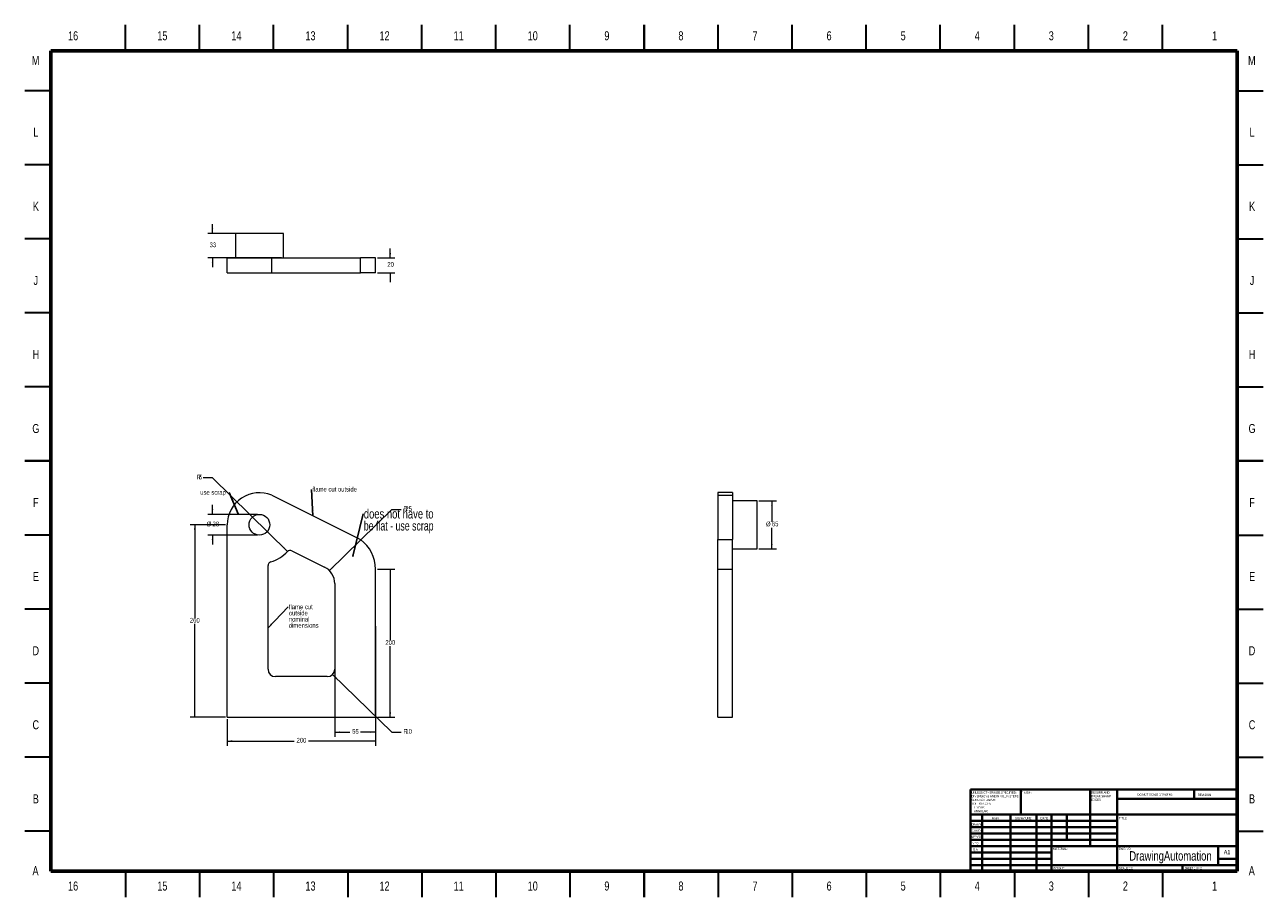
# Model space of a CAD drawing. Header units: millimetres. Extents: x 3 to 838, y 3 to 591.
import ezdxf

# ---------------------------------------------------------------- set-up
doc = ezdxf.new("R2010")
doc.units = ezdxf.units.MM
doc.styles.add('SLDTEXTSTYLE0', font='TXT', dxfattribs={"width": 0.75})
doc.styles.add('SLDTEXTSTYLE1', font='TXT', dxfattribs={"width": 0.686449})
doc.styles.add('SLDTEXTSTYLE2', font='TXT', dxfattribs={"width": 0.6875})
doc.styles.add('SLDTEXTSTYLE3', font='TXT', dxfattribs={"width": 0.697368})
doc.dimstyles.new('SLDDIMSTYLE0', dxfattribs={"dimtxt": 3.175, "dimasz": 3.302, "dimexe": 0, "dimexo": 0.0625, "dimgap": 0.79375, "dimtad": 0, "dimtih": 1, "dimtoh": 1, "dimlfac": 2, "dimrnd": 1e-09, "dimzin": 12, "dimdsep": 46, "dimtxsty": 'SLDTEXTSTYLE0', "dimsah": 1, "dimcen": 0.09, "dimadec": 0, "dimazin": 3, "dimtfac": 1, "dimtofl": 0, "dimtmove": 0, "dimatfit": 3, "dimfxl": 0, "dimfrac": 2, "dimtolj": 1, "dimtzin": 12, "dimarcsym": 0})
doc.dimstyles.new('SLDDIMSTYLE1', dxfattribs={"dimtxt": 3.175, "dimasz": 3.302, "dimexe": 0, "dimexo": 0.0625, "dimgap": 0.79375, "dimtad": 0, "dimtih": 1, "dimtoh": 1, "dimlfac": 2, "dimrnd": 1e-09, "dimzin": 12, "dimdsep": 46, "dimtxsty": 'SLDTEXTSTYLE0', "dimsah": 1, "dimcen": 0, "dimadec": 0, "dimazin": 3, "dimtfac": 1, "dimtofl": 0, "dimtmove": 0, "dimatfit": 3, "dimfxl": 0, "dimfrac": 2, "dimtolj": 1, "dimtzin": 12, "dimarcsym": 0})
doc.dimstyles.new('SLDDIMSTYLE2', dxfattribs={"dimtxt": 3.175, "dimasz": 3.302, "dimexe": 0, "dimexo": 0.0625, "dimgap": 0.79375, "dimtad": 0, "dimtih": 1, "dimtoh": 1, "dimlfac": 2, "dimrnd": 1e-09, "dimzin": 12, "dimdsep": 46, "dimtxsty": 'SLDTEXTSTYLE0', "dimsah": 1, "dimcen": 0.09, "dimadec": 0, "dimazin": 3, "dimtfac": 1, "dimtmove": 0, "dimatfit": 0, "dimfxl": 0, "dimfrac": 2, "dimtolj": 1, "dimtzin": 12, "dimarcsym": 0})
doc.dimstyles.new('SLDDIMSTYLE3', dxfattribs={"dimtxt": 0.18, "dimasz": 3.302, "dimexe": 0, "dimexo": 0.0625, "dimgap": 0, "dimtad": 0, "dimtih": 1, "dimtoh": 1, "dimdec": 0, "dimrnd": 1e-09, "dimzin": 0, "dimdsep": 46, "dimtxsty": 'Standard', "dimsah": 1, "dimcen": 0.09, "dimadec": 0, "dimazin": 0, "dimtfac": 3.302, "dimtdec": 0, "dimtofl": 0, "dimtmove": 0, "dimatfit": 3, "dimfxl": 0, "dimfrac": 2, "dimtolj": 1, "dimtzin": 0, "dimarcsym": 0})
doc.dimstyles.new('SLDDIMSTYLE4', dxfattribs={"dimtxt": 0.18, "dimasz": 1.016, "dimexe": 0, "dimexo": 0.0625, "dimgap": 0, "dimtad": 0, "dimtih": 1, "dimtoh": 1, "dimdec": 0, "dimrnd": 1e-09, "dimzin": 0, "dimdsep": 46, "dimtxsty": 'Standard', "dimblk1": 'DOT', "dimblk2": 'DOT', "dimsah": 1, "dimcen": 0.09, "dimadec": 0, "dimazin": 0, "dimtfac": 1.016, "dimtdec": 0, "dimtofl": 0, "dimtmove": 0, "dimatfit": 3, "dimldrblk": 'DOT', "dimfxl": 0, "dimfrac": 2, "dimtolj": 1, "dimtzin": 0, "dimarcsym": 0})

# ---------------------------------------------------------------- blocks, each defined once
blk = doc.blocks.new('SW_NOTE_0')
at = {"color": 0, "linetype": 'Continuous', "lineweight": 0, "char_height": 1.5, "attachment_point": 1, "style": 'SLDTEXTSTYLE0'}
for s, insert in [('UNLESS OTHERWISE SPECIFIED:', (0, 1.93)), ('TOLERANCES:', (0, -5.57)), ('SURFACE FINISH:', (0, -3.07)), ('DIMENSIONS ARE IN MILLIMETERS', (0, -0.57)), ('LINEAR:', (1.69, -8.07)), ('ANGULAR:', (1.69, -10.57))]:
    blk.add_mtext(s, dxfattribs=dict(at, insert=insert))
blk = doc.blocks.new('SW_NOTE_1')
at = {"color": 0, "linetype": 'Continuous', "lineweight": 0, "char_height": 1.5, "attachment_point": 1, "style": 'SLDTEXTSTYLE0'}
for s, insert in [('DEBURR AND', (0, 1.93)), ('BREAK SHARP', (0, -0.57)), ('EDGES', (0, -3.07))]:
    blk.add_mtext(s, dxfattribs=dict(at, insert=insert))
blk = doc.blocks.new('_D')
at = {"color": 7, "linetype": 'Continuous', "lineweight": 0}
for p, q in [((137.96, 253.96), (114.05, 253.96)), ((117.23, 253.96), (117.23, 190.93)), ((117.23, 123.96), (117.23, 186.98)), ((137.96, 123.96), (114.05, 123.96))]:
    blk.add_line(p, q, dxfattribs=at)
for points in [[(117.23, 253.96), (116.72, 250.65), (117.73, 250.65)], [(117.23, 123.96), (117.73, 127.26), (116.72, 127.26)]]:
    blk.add_solid(points, dxfattribs=at)
at = {"color": 7, "linetype": 'Continuous', "lineweight": 0, "insert": (113.94, 191.08), "char_height": 3.175, "attachment_point": 1, "style": 'SLDTEXTSTYLE0'}
blk.add_mtext('260', dxfattribs=at)
blk = doc.blocks.new('_D_1')
at = {"color": 7, "linetype": 'Continuous', "lineweight": 0}
for p, q in [((240.5, 223.96), (252.4, 223.96)), ((249.23, 223.96), (249.23, 175.93)), ((249.23, 123.96), (249.23, 171.98)), ((240.5, 123.96), (252.4, 123.96))]:
    blk.add_line(p, q, dxfattribs=at)
for points in [[(249.23, 223.96), (248.72, 220.65), (249.73, 220.65)], [(249.23, 123.96), (249.73, 127.26), (248.72, 127.26)]]:
    blk.add_solid(points, dxfattribs=at)
at = {"color": 7, "linetype": 'Continuous', "lineweight": 0, "insert": (245.94, 176.08), "char_height": 3.175, "attachment_point": 1, "style": 'SLDTEXTSTYLE0'}
blk.add_mtext('200', dxfattribs=at)
blk = doc.blocks.new('_D_2')
at = {"color": 7, "linetype": 'Continuous', "lineweight": 0}
for p, q in [((139.23, 122.69), (139.23, 104.78)), ((239.23, 122.69), (239.23, 104.78)), ((139.23, 107.96), (184.35, 107.96)), ((239.23, 107.96), (194.1, 107.96))]:
    blk.add_line(p, q, dxfattribs=at)
for points in [[(139.23, 107.96), (142.53, 107.45), (142.53, 108.46)], [(239.23, 107.96), (235.92, 108.46), (235.92, 107.45)]]:
    blk.add_solid(points, dxfattribs=at)
at = {"color": 7, "linetype": 'Continuous', "lineweight": 0, "insert": (185.94, 110.08), "char_height": 3.175, "attachment_point": 1, "style": 'SLDTEXTSTYLE0'}
blk.add_mtext('200', dxfattribs=at)
blk = doc.blocks.new('_D_3')
at = {"color": 7, "linetype": 'Continuous', "lineweight": 0}
for p, q in [((211.73, 185.44), (211.73, 110.78)), ((239.23, 185.44), (239.23, 110.78)), ((211.73, 113.96), (221.91, 113.96)), ((239.23, 113.96), (229.04, 113.96))]:
    blk.add_line(p, q, dxfattribs=at)
for points in [[(211.73, 113.96), (215.03, 113.45), (215.03, 114.46)], [(239.23, 113.96), (235.92, 114.46), (235.92, 113.45)]]:
    blk.add_solid(points, dxfattribs=at)
at = {"color": 7, "linetype": 'Continuous', "lineweight": 0, "insert": (223.5, 116.08), "char_height": 3.175, "attachment_point": 1, "style": 'SLDTEXTSTYLE0'}
blk.add_mtext('55', dxfattribs=at)
blk = doc.blocks.new('_D_4')
at = {"color": 7, "linetype": 'Continuous', "lineweight": 0}
for p, q in [((210.3, 152.96), (250.17, 113.96)), ((250.17, 113.96), (256.52, 113.96))]:
    blk.add_line(p, q, dxfattribs=at)
blk.add_solid([(210.3, 152.96), (212.3, 150.29), (213.01, 151.01)], dxfattribs=at)
at = {"color": 7, "linetype": 'Continuous', "lineweight": 0, "attachment_point": 1, "style": 'SLDTEXTSTYLE0'}
for s, insert, char_height in [('R', (258.11, 116.08), 3.17), ('10', (259.43, 116.08), 3.175)]:
    blk.add_mtext(s, dxfattribs=dict(at, insert=insert, char_height=char_height))
blk = doc.blocks.new('_D_5')
at = {"color": 7, "linetype": 'Continuous', "lineweight": 0}
for p, q in [((208.15, 222.99), (250.17, 264.24)), ((250.17, 264.24), (256.52, 264.24))]:
    blk.add_line(p, q, dxfattribs=at)
blk.add_solid([(208.15, 222.99), (210.86, 224.94), (210.15, 225.67)], dxfattribs=at)
at = {"color": 7, "linetype": 'Continuous', "lineweight": 0, "attachment_point": 1, "style": 'SLDTEXTSTYLE0'}
for s, insert, char_height in [('R', (258.11, 266.35), 3.17), ('25', (259.43, 266.35), 3.175)]:
    blk.add_mtext(s, dxfattribs=dict(at, insert=insert, char_height=char_height))
blk = doc.blocks.new('_D_6')
at = {"color": 7, "linetype": 'Continuous', "lineweight": 0}
for p, q in [((129.2, 285.62), (122.85, 285.62)), ((179.95, 235.91), (129.2, 285.62))]:
    blk.add_line(p, q, dxfattribs=at)
blk.add_solid([(179.95, 235.91), (177.95, 238.58), (177.24, 237.86)], dxfattribs=at)
at = {"color": 7, "linetype": 'Continuous', "lineweight": 0, "char_height": 3.17, "attachment_point": 1, "style": 'SLDTEXTSTYLE0'}
for s, insert in [('R', (118.64, 287.74)), ('5', (119.95, 287.74))]:
    blk.add_mtext(s, dxfattribs=dict(at, insert=insert))
blk = doc.blocks.new('_D_7')
at = {"color": 7, "linetype": 'Continuous', "lineweight": 0}
for p, q in [((159.62, 260.96), (126.05, 260.96)), ((129.22, 260.96), (129.22, 267.31)), ((159.62, 246.96), (126.05, 246.96)), ((129.22, 246.96), (129.22, 240.61))]:
    blk.add_line(p, q, dxfattribs=at)
for points in [[(129.22, 260.96), (129.73, 264.26), (128.72, 264.26)], [(129.22, 246.96), (128.72, 243.65), (129.73, 243.65)]]:
    blk.add_solid(points, dxfattribs=at)
at = {"color": 7, "linetype": 'Continuous', "lineweight": 0, "char_height": 3.175, "attachment_point": 1, "style": 'SLDTEXTSTYLE0'}
for s, insert in [('%%c', (125.28, 256.08)), ('28', (129.22, 256.08))]:
    blk.add_mtext(s, dxfattribs=dict(at, insert=insert))
blk = doc.blocks.new('SW_NOTE_2')
at = {"color": 0, "linetype": 'Continuous', "lineweight": 0, "insert": (-19.61, 1.74), "char_height": 3.175, "attachment_point": 1, "style": 'SLDTEXTSTYLE0'}
blk.add_mtext('use scrap', dxfattribs=at)
blk = doc.blocks.new('SW_NOTE_3')
at = {"color": 0, "linetype": 'Continuous', "lineweight": 0, "char_height": 6.35, "attachment_point": 1}
for s, insert, style in [('does not have to', (0.54, 3.25), 'SLDTEXTSTYLE0'), ('be flat - use scrap', (0.54, -4.86), 'SLDTEXTSTYLE3')]:
    blk.add_mtext(s, dxfattribs=dict(at, insert=insert, style=style))
blk = doc.blocks.new('_DOT')
at = {"color": 0, "linetype": 'ByBlock', "lineweight": -2}
blk.add_line((-0.5, 0), (-1, 0), dxfattribs=at)
at = {"color": 0, "linetype": 'ByBlock', "const_width": 0.5}
blk.add_lwpolyline([(-0.25, 0, 1), (0.25, 0, 1)], format="xyb", close=True, dxfattribs=at)
blk = doc.blocks.new('SW_NOTE_4')
at = {"color": 0, "linetype": 'Continuous', "lineweight": 0, "insert": (0.54, 1.71), "char_height": 3.175, "attachment_point": 1, "style": 'SLDTEXTSTYLE0'}
blk.add_mtext('flame cut outside', dxfattribs=at)
blk = doc.blocks.new('SW_NOTE_5')
at = {"color": 0, "linetype": 'Continuous', "lineweight": 0, "char_height": 3.175, "attachment_point": 1, "style": 'SLDTEXTSTYLE0'}
for s, insert in [('flame cut', (0.51, 1.57)), ('outside', (0.51, -2.61)), ('nominal', (0.51, -6.78)), ('dimensions', (0.51, -10.96))]:
    blk.add_mtext(s, dxfattribs=dict(at, insert=insert))
blk = doc.blocks.new('_D_8')
at = {"color": 7, "linetype": 'Continuous', "lineweight": 0}
for p, q in [((129.22, 450.64), (129.22, 456.99)), ((175.87, 450.64), (126.05, 450.64)), ((175.87, 434.14), (126.05, 434.14)), ((129.22, 434.14), (129.22, 427.79))]:
    blk.add_line(p, q, dxfattribs=at)
for points in [[(129.22, 450.64), (129.73, 453.94), (128.72, 453.94)], [(129.22, 434.14), (128.72, 430.84), (129.73, 430.84)]]:
    blk.add_solid(points, dxfattribs=at)
at = {"color": 7, "linetype": 'Continuous', "lineweight": 0, "insert": (127.25, 444.51), "char_height": 3.175, "attachment_point": 1, "style": 'SLDTEXTSTYLE0'}
blk.add_mtext('33', dxfattribs=at)
blk = doc.blocks.new('_D_9')
at = {"color": 7, "linetype": 'Continuous', "lineweight": 0}
for p, q in [((249.23, 434.14), (249.23, 440.49)), ((240.5, 434.14), (252.4, 434.14)), ((240.5, 424.14), (252.4, 424.14)), ((249.23, 424.14), (249.23, 417.79))]:
    blk.add_line(p, q, dxfattribs=at)
for points in [[(249.23, 434.14), (249.73, 437.44), (248.72, 437.44)], [(249.23, 424.14), (248.72, 420.84), (249.73, 420.84)]]:
    blk.add_solid(points, dxfattribs=at)
at = {"color": 7, "linetype": 'Continuous', "lineweight": 0, "insert": (247.25, 431.26), "char_height": 3.175, "attachment_point": 1, "style": 'SLDTEXTSTYLE0'}
blk.add_mtext('20', dxfattribs=at)
blk = doc.blocks.new('_D_10')
at = {"color": 7, "linetype": 'Continuous', "lineweight": 0}
for p, q in [((498.1, 270.21), (510, 270.21)), ((506.82, 270.21), (506.82, 255.93)), ((506.82, 237.71), (506.82, 251.98)), ((498.1, 237.71), (510, 237.71))]:
    blk.add_line(p, q, dxfattribs=at)
for points in [[(506.82, 270.21), (506.32, 266.9), (507.33, 266.9)], [(506.82, 237.71), (507.33, 241.01), (506.32, 241.01)]]:
    blk.add_solid(points, dxfattribs=at)
at = {"color": 7, "linetype": 'Continuous', "lineweight": 0, "char_height": 3.175, "attachment_point": 1, "style": 'SLDTEXTSTYLE0'}
for s, insert in [('%%c', (502.88, 256.08)), ('65', (506.82, 256.08))]:
    blk.add_mtext(s, dxfattribs=dict(at, insert=insert))

msp = doc.modelspace()

# ---------------------------------------------------------------- linework, layer by layer
at = {"color": 7, "linetype": 'Continuous', "lineweight": 30}
for p, q in [((70.5, 574), (70.5, 591.5)), ((120.5, 574), (120.5, 591.5)), ((170.5, 574), (170.5, 591.5)), ((220.5, 574), (220.5, 591.5)), ((270.5, 574), (270.5, 591.5)), ((320.5, 574), (320.5, 591.5)), ((370.5, 574), (370.5, 591.5)), ((420.5, 591.5), (420.5, 574)), ((420.5, 574), (420.5, 591.5)), ((470.5, 574), (470.5, 591.5)), ((520.5, 574), (520.5, 591.5)), ((570.5, 574), (570.5, 591.5)), ((620.5, 574), (620.5, 591.5)), ((670.5, 574), (670.5, 591.5)), ((720.5, 574), (720.5, 591.5)), ((770.5, 574), (770.5, 591.5)), ((20, 547), (2.5, 547)), ((821, 547), (838.5, 547)), ((20, 497), (2.5, 497)), ((821, 497), (838.5, 497)), ((20, 447), (2.5, 447)), ((821, 447), (838.5, 447)), ((20, 397), (2.5, 397)), ((821, 397), (838.5, 397)), ((20, 347), (2.5, 347)), ((821, 347), (838.5, 347)), ((2.5, 297), (20, 297)), ((20, 297), (2.5, 297)), ((838.5, 297), (821, 297)), ((821, 297), (838.5, 297)), ((20, 247), (2.5, 247)), ((821, 247), (838.5, 247)), ((20, 197), (2.5, 197)), ((821, 197), (838.5, 197)), ((20, 147), (2.5, 147)), ((821, 147), (838.5, 147)), ((20, 97), (2.5, 97)), ((821, 97), (838.5, 97)), ((20, 47), (2.5, 47)), ((821, 47), (838.5, 47)), ((70.5, 20), (70.5, 2.5)), ((120.5, 20), (120.5, 2.5)), ((170.5, 20), (170.5, 2.5)), ((220.5, 20), (220.5, 2.5)), ((270.5, 20), (270.5, 2.5)), ((320.5, 20), (320.5, 2.5)), ((370.5, 20), (370.5, 2.5)), ((420.5, 2.5), (420.5, 20)), ((420.5, 20), (420.5, 2.5)), ((470.5, 20), (470.5, 2.5)), ((520.5, 20), (520.5, 2.5)), ((570.5, 20), (570.5, 2.5)), ((620.5, 20), (620.5, 2.5)), ((670.5, 20), (670.5, 2.5)), ((720.5, 20), (720.5, 2.5)), ((770.5, 20), (770.5, 2.5))]:
    msp.add_line(p, q, dxfattribs=at)
at = {"color": 7, "linetype": 'Continuous', "lineweight": 60}
for p, q in [((20, 20), (20, 574)), ((20, 574), (821, 574)), ((821, 574), (821, 20)), ((821, 20), (20, 20))]:
    msp.add_line(p, q, dxfattribs=at)
at = {"color": 7, "linetype": 'Continuous', "lineweight": 15}
for p, q in [((144.6417, 450.64), (144.6417, 434.14)), ((177.1417, 450.64), (144.6417, 450.64)), ((177.1417, 434.14), (177.1417, 450.64)), ((139.225, 424.14), (139.225, 434.14)), ((139.225, 434.14), (169.225, 434.14)), ((169.225, 424.14), (169.225, 434.14)), ((169.225, 434.14), (229.225, 434.14)), ((229.225, 424.14), (229.225, 434.14)), ((239.225, 434.14), (229.225, 434.14)), ((239.225, 424.14), (239.225, 434.14)), ((139.225, 424.14), (169.225, 424.14)), ((169.225, 424.14), (229.225, 424.14)), ((239.225, 424.14), (229.225, 424.14)), ((169.225, 273.9567), (229.225, 243.9567)), ((480.325, 275.6233), (470.325, 275.6233)), ((470.325, 275.6233), (470.325, 273.9567)), ((470.325, 273.9567), (480.325, 273.9567)), ((470.325, 273.9567), (470.325, 243.9567)), ((480.325, 275.6233), (480.325, 273.9567)), ((480.325, 273.9567), (480.325, 243.9567)), ((496.825, 270.2067), (480.325, 270.2067)), ((496.825, 253.9567), (496.825, 270.2067)), ((139.225, 123.9567), (139.225, 253.9567)), ((496.825, 237.7067), (496.825, 253.9567)), ((470.325, 223.9567), (470.325, 243.9567)), ((470.325, 243.9567), (480.325, 243.9567)), ((480.325, 223.9567), (480.325, 243.9567)), ((182.8569, 236.3948), (204.8152, 225.4156)), ((480.325, 237.7067), (496.825, 237.7067)), ((166.725, 156.4567), (166.725, 226.4409)), ((239.225, 123.9567), (239.225, 223.9567)), ((470.325, 223.9567), (480.325, 223.9567)), ((470.325, 123.9567), (470.325, 223.9567)), ((480.325, 123.9567), (480.325, 223.9567)), ((211.725, 214.2353), (211.725, 156.4567)), ((206.725, 151.4567), (171.725, 151.4567)), ((139.225, 123.9567), (239.225, 123.9567)), ((470.325, 123.9567), (480.325, 123.9567))]:
    msp.add_line(p, q, dxfattribs=at)
at = {"color": 7, "linetype": 'Continuous', "lineweight": 40}
for p, q in [((641, 75.25), (821, 75.25)), ((641, 75.25), (641, 20)), ((674.8, 58.25), (674.8, 75.25)), ((721.6, 75.25), (721.6, 37)), ((739.8, 75.25), (739.8, 20)), ((791.8, 68.875), (791.8, 75.25)), ((821, 68.875), (739.8, 68.875)), ((821, 58.25), (641, 58.25)), ((739.8, 54), (641, 54)), ((648.8, 58.25), (648.8, 20)), ((667.991, 58.25), (667.991, 20)), ((685.3989, 58.25), (685.3989, 20)), ((695.6, 20), (695.6, 58.25)), ((706, 41.25), (706, 58.25)), ((739.8, 49.75), (641, 49.75)), ((739.8, 45.5), (641, 45.5)), ((739.8, 41.25), (641, 41.25)), ((695.6, 37), (641, 37)), ((695.6, 37), (821, 37)), ((808, 24.25), (808, 37)), ((695.6, 32.7499), (641, 32.7499)), ((695.6, 28.5), (641, 28.5)), ((821, 28.5), (808, 28.5)), ((641, 24.25), (821, 24.25)), ((784, 20), (784, 24.25))]:
    msp.add_line(p, q, dxfattribs=at)
at = {"color": 7, "linetype": 'Continuous', "lineweight": 15}
msp.add_circle((160.8917, 253.9567), 7, dxfattribs=at)
for centre, radius, start, end in [((160.8917, 253.9567), 21.6667, 67.3801351, 180), ((214.225, 223.9567), 25, 0, 53.1301024), ((160.8917, 253.9567), 26.25, 286.8492796, 316.4787282), ((181.7388, 234.1587), 2.5, 63.4349488, 136.4787282), ((169.225, 226.4409), 2.5, 106.8492796, 180), ((199.225, 214.2353), 12.5, 0, 63.4349488), ((171.725, 156.4567), 5, 180, 270), ((206.725, 156.4567), 5, 270, 0)]:
    msp.add_arc(centre, radius, start, end, dxfattribs=at)

# ---------------------------------------------------------------- block references
at = {"color": 7, "linetype": 'Continuous', "lineweight": 0}
for name, p in [('SW_NOTE_2', (140.5531, 275.6627)), ('SW_NOTE_4', (196.0863, 277.8715)), ('SW_NOTE_3', (230.8259, 261.2828)), ('SW_NOTE_5', (180.2234, 198.5543)), ('SW_NOTE_0', (641.5937, 71.9874)), ('SW_NOTE_1', (722.3092, 72.0695))]:
    msp.add_blockref(name, p, dxfattribs=at)

# ---------------------------------------------------------------- texts
for s, insert, char_height, attachment_point, style in [('16', (35.1272, 587.1137), 6.096, 2, 'SLDTEXTSTYLE0'), ('15', (95.3772, 587.1137), 6.096, 2, 'SLDTEXTSTYLE0'), ('14', (145.3772, 587.1137), 6.096, 2, 'SLDTEXTSTYLE0'), ('13', (195.3772, 587.1137), 6.096, 2, 'SLDTEXTSTYLE0'), ('12', (245.3772, 587.1137), 6.096, 2, 'SLDTEXTSTYLE0'), ('11', (295.3772, 587.1137), 6.096, 2, 'SLDTEXTSTYLE0'), ('10', (345.3772, 587.1137), 6.096, 2, 'SLDTEXTSTYLE0'), ('9', (395.4386, 587.1137), 6.096, 2, 'SLDTEXTSTYLE0'), ('8', (445.4386, 587.1137), 6.096, 2, 'SLDTEXTSTYLE0'), ('7', (495.4386, 587.1137), 6.096, 2, 'SLDTEXTSTYLE0'), ('6', (545.4386, 587.1137), 6.096, 2, 'SLDTEXTSTYLE0'), ('5', (595.4386, 587.1137), 6.096, 2, 'SLDTEXTSTYLE0'), ('4', (645.4386, 587.1137), 6.096, 2, 'SLDTEXTSTYLE0'), ('3', (695.4386, 587.1137), 6.096, 2, 'SLDTEXTSTYLE0'), ('2', (745.4386, 587.1137), 6.096, 2, 'SLDTEXTSTYLE0'), ('1', (805.6886, 587.1137), 6.096, 2, 'SLDTEXTSTYLE0'), ('M', (9.7904, 570.4757), 6.096, 2, 'SLDTEXTSTYLE0'), ('M', (830.7904, 570.4757), 6.096, 2, 'SLDTEXTSTYLE0'), ('L', (9.9344, 521.9757), 6.096, 2, 'SLDTEXTSTYLE0'), ('L', (830.9344, 521.9757), 6.096, 2, 'SLDTEXTSTYLE0'), ('K', (9.9809, 471.9757), 6.096, 2, 'SLDTEXTSTYLE0'), ('K', (830.9809, 471.9757), 6.096, 2, 'SLDTEXTSTYLE0'), ('J', (9.945, 421.9757), 6.096, 2, 'SLDTEXTSTYLE0'), ('J', (830.945, 421.9757), 6.096, 2, 'SLDTEXTSTYLE0'), ('H', (9.9852, 371.9757), 6.096, 2, 'SLDTEXTSTYLE0'), ('H', (830.9852, 371.9757), 6.096, 2, 'SLDTEXTSTYLE0'), ('G', (9.9809, 321.9757), 6.096, 2, 'SLDTEXTSTYLE0'), ('G', (830.9809, 321.9757), 6.096, 2, 'SLDTEXTSTYLE0'), ('F', (9.9365, 271.9757), 6.096, 2, 'SLDTEXTSTYLE0'), ('F', (830.9365, 271.9757), 6.096, 2, 'SLDTEXTSTYLE0'), ('E', (10.0106, 221.9757), 6.096, 2, 'SLDTEXTSTYLE0'), ('E', (831.0106, 221.9757), 6.096, 2, 'SLDTEXTSTYLE0'), ('D', (9.9302, 171.9757), 6.096, 2, 'SLDTEXTSTYLE0'), ('D', (830.9302, 171.9757), 6.096, 2, 'SLDTEXTSTYLE0'), ('C', (9.9365, 121.9757), 6.096, 2, 'SLDTEXTSTYLE0'), ('C', (830.9365, 121.9757), 6.096, 2, 'SLDTEXTSTYLE0'), ('B', (9.9534, 71.9757), 6.096, 2, 'SLDTEXTSTYLE0'), ('FINISH:', (675.3713, 73.9193), 1.5, 1, 'SLDTEXTSTYLE0'), ('DO NOT SCALE DRAWING', (753.6146, 72.533), 1.5, 1, 'SLDTEXTSTYLE0'), ('REVISION', (794.3276, 72.3349), 1.5, 1, 'SLDTEXTSTYLE0'), ('B', (830.9534, 71.9757), 6.096, 2, 'SLDTEXTSTYLE0'), ('DRAWN', (641.6434, 52.3848), 1.5, 1, 'SLDTEXTSTYLE1'), ('NAME', (655.3222, 56.5015), 1.5, 1, 'SLDTEXTSTYLE0'), ('SIGNATURE', (671.0336, 56.5618), 1.5, 1, 'SLDTEXTSTYLE0'), ('DATE', (688.2147, 56.5762), 1.5, 1, 'SLDTEXTSTYLE0'), ('TITLE:', (741.0902, 56.5762), 1.5, 1, 'SLDTEXTSTYLE0'), ("APPV'D", (641.4017, 44.0659), 1.5, 1, 'SLDTEXTSTYLE0'), ("CHK'D", (641.9392, 48.1619), 1.5, 1, 'SLDTEXTSTYLE0'), ('MFG', (642.124, 39.7158), 1.5, 1, 'SLDTEXTSTYLE0'), ('Q.A', (642.509, 35.5047), 1.5, 1, 'SLDTEXTSTYLE0'), ('MATERIAL:', (696.6459, 35.9861), 1.5, 1, 'SLDTEXTSTYLE0'), ('DrawingAutomation', (775.8813, 33.6069), 6.35, 2, 'SLDTEXTSTYLE0'), ('DWG NO.', (740.953, 35.9861), 1.5, 1, 'SLDTEXTSTYLE0'), ('A1', (811.8712, 34.4064), 2.91042, 1, 'SLDTEXTSTYLE0'), ('A', (9.7566, 23.4757), 6.096, 2, 'SLDTEXTSTYLE0'), ('WEIGHT:', (696.6178, 22.9493), 1.4986, 1, 'SLDTEXTSTYLE0'), ('SCALE:1:2', (741.074, 22.9001), 1.5, 1, 'SLDTEXTSTYLE0'), ('SHEET 1 OF 2', (785.4783, 22.9001), 1.5, 1, 'SLDTEXTSTYLE2'), ('A', (830.7566, 23.4757), 6.096, 2, 'SLDTEXTSTYLE0'), ('16', (35.1272, 13.1137), 6.096, 2, 'SLDTEXTSTYLE0'), ('15', (95.3772, 13.1137), 6.096, 2, 'SLDTEXTSTYLE0'), ('14', (145.3772, 13.1137), 6.096, 2, 'SLDTEXTSTYLE0'), ('13', (195.3772, 13.1137), 6.096, 2, 'SLDTEXTSTYLE0'), ('12', (245.3772, 13.1137), 6.096, 2, 'SLDTEXTSTYLE0'), ('11', (295.3772, 13.1137), 6.096, 2, 'SLDTEXTSTYLE0'), ('10', (345.3772, 13.1137), 6.096, 2, 'SLDTEXTSTYLE0'), ('9', (395.4386, 13.1137), 6.096, 2, 'SLDTEXTSTYLE0'), ('8', (445.4386, 13.1137), 6.096, 2, 'SLDTEXTSTYLE0'), ('7', (495.4386, 13.1137), 6.096, 2, 'SLDTEXTSTYLE0'), ('6', (545.4386, 13.1137), 6.096, 2, 'SLDTEXTSTYLE0'), ('5', (595.4386, 13.1137), 6.096, 2, 'SLDTEXTSTYLE0'), ('4', (645.4386, 13.1137), 6.096, 2, 'SLDTEXTSTYLE0'), ('3', (695.4386, 13.1137), 6.096, 2, 'SLDTEXTSTYLE0'), ('2', (745.4386, 13.1137), 6.096, 2, 'SLDTEXTSTYLE0'), ('1', (805.6886, 13.1137), 6.096, 2, 'SLDTEXTSTYLE0')]:
    msp.add_mtext(s, dxfattribs=dict(at, insert=insert, char_height=char_height, attachment_point=attachment_point, style=style))

# ---------------------------------------------------------------- dimensions: what is measured, and where the dimension line sits
for base, p1, p2, angle, dimstyle, picture, middle in [((129.225, 434.14), (177.1417, 450.64), (177.1417, 434.14), 90, 'SLDDIMSTYLE2', '_D_8', (129.225, 442.39)), ((249.225, 424.14), (239.225, 434.14), (239.225, 424.14), 90, 'SLDDIMSTYLE2', '_D_9', (249.225, 429.14)), ((117.225, 253.9567), (139.225, 123.9567), (139.225, 253.9567), 90, 'SLDDIMSTYLE0', '_D', (117.225, 188.9567)), ((249.225, 223.9567), (239.225, 123.9567), (239.225, 223.9567), 90, 'SLDDIMSTYLE0', '_D_1', (249.225, 173.9567)), ((239.225, 107.9567), (139.225, 123.9567), (239.225, 123.9567), 0, 'SLDDIMSTYLE0', '_D_2', (189.225, 107.9567))]:
    dim = msp.add_linear_dim(base=base, p1=p1, p2=p2, angle=angle, dimstyle=dimstyle, dxfattribs=at)
    dim.commit()
    dim.dimension.update_dxf_attribs({"geometry": picture, "text_midpoint": middle, "dimtype": 160})
for center, mpoint, picture, middle in [((181.7388, 234.1587), (179.953, 235.9082), '_D_6', (119.9512, 285.6233)), ((199.225, 214.2353), (208.1464, 222.9908), '_D_5', (260.7408, 264.2353)), ((206.725, 156.4567), (210.2993, 152.9603), '_D_4', (260.7408, 113.9567))]:
    dim = msp.add_radius_dim(center=center, mpoint=mpoint, dimstyle='SLDDIMSTYLE1', dxfattribs=at)
    dim.commit()
    dim.dimension.update_dxf_attribs({"geometry": picture, "text_midpoint": middle, "dimtype": 164})
for base, p1, p2, dimstyle, picture, middle in [((506.825, 237.7067), (496.825, 270.2067), (496.825, 237.7067), 'SLDDIMSTYLE0', '_D_10', (506.825, 253.9567)), ((129.225, 260.9567), (160.8917, 246.9567), (160.8917, 260.9567), 'SLDDIMSTYLE2', '_D_7', (129.225, 253.9567))]:
    dim = msp.add_linear_dim(base=base, p1=p1, p2=p2, angle=90, text='%%c<>', dimstyle=dimstyle, dxfattribs=at)
    dim.commit()
    dim.dimension.update_dxf_attribs({"geometry": picture, "text_midpoint": middle, "dimtype": 160})
dim = msp.add_linear_dim(base=(239.225, 113.9567), p1=(211.725, 186.7087), p2=(239.225, 186.7087), dimstyle='SLDDIMSTYLE0', dxfattribs=at)
dim.commit()
dim.dimension.update_dxf_attribs({"geometry": '_D_3', "text_midpoint": (225.475, 113.9567), "dimtype": 160})

# ---------------------------------------------------------------- leaders
for points, dimstyle in [([(197.0446, 260.0469), (196.0863, 277.8715)], 'SLDDIMSTYLE3'), ([(146.4531, 261.4126), (140.5531, 275.6627)], 'SLDDIMSTYLE3'), ([(224.0421, 232.7443), (230.8259, 261.2828)], 'SLDDIMSTYLE4'), ([(166.725, 184.3831), (180.2234, 198.5543)], 'SLDDIMSTYLE3')]:
    msp.add_leader(points, dimstyle=dimstyle, dxfattribs=at)

doc.saveas('drawing.dxf')
